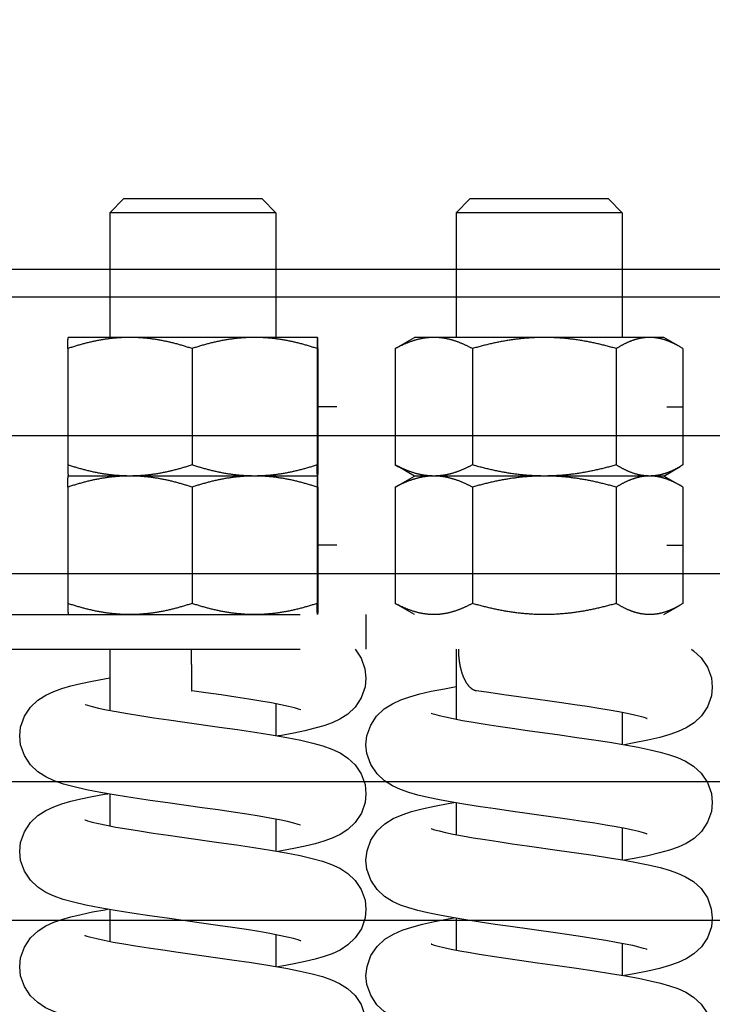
# Model space of a CAD drawing. Header units: millimetres. Extents: x 132157 to 155303, y 33763 to 45643.
# Tile 79 of 256: x 140750 to 140783, y 40585 to 40633. Entities that reach past the tile are written whole.
import ezdxf

# ---------------------------------------------------------------- set-up
doc = ezdxf.new("R2010")
doc.units = ezdxf.units.MM
doc.header["$LTSCALE"] = 20
doc.header["$PDMODE"] = 35
doc.header["$PDSIZE"] = 10
doc.linetypes.add('ČÁRKOVANÁ2', pattern=[9.525, 6.35, -3.175])
for name, color, linetype in [('KOTY', 7, 'Continuous'), ('PŘEJEZD', 7, 'ČÁRKOVANÁ2'), ('ROŠT', 96, 'Continuous')]:
    doc.layers.add(name, color=color, linetype=linetype)
doc.styles.get("Standard").update_dxf_attribs({"font": 'arial.ttf'})
doc.dimstyles.get("Standard").update_dxf_attribs({"dimscale": 20, "dimtxt": 3, "dimasz": 3, "dimexe": 1, "dimexo": 0, "dimgap": 1.5, "dimtad": 1, "dimdsep": 46, "dimtxsty": 'Standard', "dimcen": 0, "dimdle": 1, "dimclrd": 256, "dimclre": 256, "dimclrt": 256, "dimaunit": 1, "dimadec": 0, "dimazin": 0, "dimtfac": 0.6, "dimtmove": 0, "dimatfit": 3, "dimfxl": 0, "dimtolj": 1, "dimarcsym": 0})

# ---------------------------------------------------------------- blocks, each defined once
blk = doc.blocks.new('*D529')
at = {"layer": 'Defpoints', "color": 0, "ltscale": 0.5}
for p in [(139486.503, 40683.925), (140853.17, 40683.925), (140853.17, 40069.259)]:
    blk.add_point(p, dxfattribs=at)
at = {"layer": 'KOTY', "lineweight": -2, "ltscale": 0.5}
for p, q in [((140853.17, 40683.925), (139466.503, 40683.925)), ((139486.503, 40129.259), (139486.503, 40623.925)), ((140853.17, 40069.259), (139466.503, 40069.259))]:
    blk.add_line(p, q, dxfattribs=at)
at = {"layer": 'KOTY', "ltscale": 0.5}
for points in [[(139476.503, 40623.925), (139496.503, 40623.925), (139486.503, 40683.925)], [(139476.503, 40129.259), (139496.503, 40129.259), (139486.503, 40069.259)]]:
    blk.add_solid(points, dxfattribs=at)
at = {"layer": 'KOTY', "ltscale": 0.5, "insert": (139418.543, 40376.592), "char_height": 60, "attachment_point": 5, "rotation": 90}
blk.add_mtext('\\A1;TYČ 922', dxfattribs=at)

msp = doc.modelspace()

# ---------------------------------------------------------------- linework, layer by layer
at = {"color": 4, "linetype": 'Continuous'}
for p, q in [((140323.9347, 40620.5924), (141157.268, 40620.5924)), ((140323.9347, 40619.259), (141157.268, 40619.259))]:
    msp.add_line(p, q, dxfattribs=at)
at = {"layer": 'PŘEJEZD', "ltscale": 0.5}
for p, q in [((140754.8365, 40623.9702), (140754.1699, 40623.3035)), ((140761.5028, 40623.9703), (140754.8368, 40623.9703)), ((140761.5031, 40623.9702), (140762.1697, 40623.3035)), ((140771.5032, 40623.9702), (140770.8366, 40623.3035)), ((140778.1696, 40623.9703), (140771.5034, 40623.9703)), ((140778.1697, 40623.9702), (140778.8364, 40623.3035)), ((140754.1698, 40623.3036), (140754.1698, 40617.3036)), ((140762.1698, 40623.3036), (140754.1698, 40623.3036)), ((140762.1698, 40623.3036), (140762.1698, 40617.3036)), ((140770.8365, 40623.3036), (140770.8365, 40617.3036)), ((140778.8365, 40623.3036), (140770.8365, 40623.3036)), ((140778.8365, 40623.3036), (140778.8365, 40617.3036)), ((140752.1678, 40617.3024), (140752.1698, 40617.3036)), ((140764.1697, 40617.3036), (140752.1698, 40617.3036)), ((140764.1699, 40617.3035), (140764.1697, 40617.3036)), ((140764.1718, 40617.3024), (140764.1698, 40617.3036)), ((140768.0522, 40616.8508), (140768.8365, 40617.3036)), ((140780.8364, 40617.3036), (140768.8365, 40617.3036)), ((140781.6207, 40616.8508), (140780.8365, 40617.3036)), ((140752.1496, 40616.7677), (140752.1496, 40611.1728)), ((140758.1293, 40616.7677), (140758.1293, 40611.1728)), ((140764.1494, 40616.7677), (140764.1494, 40611.1728)), ((140764.19, 40616.7677), (140764.19, 40611.1728)), ((140767.9141, 40616.7677), (140768.061, 40616.856)), ((140767.9141, 40616.7677), (140767.9141, 40611.1728)), ((140771.6226, 40616.7677), (140771.6226, 40611.1728)), ((140778.5449, 40616.7677), (140778.5449, 40611.1728)), ((140781.7588, 40616.7677), (140781.6119, 40616.856)), ((140781.7588, 40616.7677), (140781.7588, 40611.1728)), ((140765.0979, 40613.9703), (140764.19, 40613.9703)), ((140780.9741, 40613.9703), (140781.7646, 40613.9703)), ((140767.9141, 40611.1728), (140768.061, 40611.0846)), ((140768.8365, 40610.6369), (140768.0522, 40611.0897)), ((140780.8365, 40610.6369), (140781.6207, 40611.0897)), ((140781.7588, 40611.1728), (140781.6119, 40611.0846)), ((140752.1698, 40610.6369), (140752.1678, 40610.6381)), ((140752.1678, 40610.6358), (140752.1698, 40610.6369)), ((140764.1697, 40610.6369), (140752.1698, 40610.6369)), ((140764.1699, 40610.637), (140764.1697, 40610.6369)), ((140764.1699, 40610.6368), (140764.1697, 40610.6369)), ((140764.1698, 40610.6369), (140764.1718, 40610.6381)), ((140764.1718, 40610.6358), (140764.1698, 40610.6369)), ((140768.0522, 40610.1841), (140768.8365, 40610.6369)), ((140780.8364, 40610.6369), (140768.8365, 40610.6369)), ((140781.6207, 40610.1841), (140780.8365, 40610.6369)), ((140752.1496, 40610.101), (140752.1496, 40604.5062)), ((140758.1293, 40610.101), (140758.1293, 40604.5062)), ((140764.1494, 40610.101), (140764.1494, 40604.5062)), ((140764.19, 40610.101), (140764.19, 40604.5062)), ((140767.9141, 40610.101), (140768.061, 40610.1893)), ((140767.9141, 40610.101), (140767.9141, 40604.5062)), ((140771.6226, 40610.101), (140771.6226, 40604.5062)), ((140778.5449, 40610.101), (140778.5449, 40604.5062)), ((140781.7588, 40610.101), (140781.6119, 40610.1893)), ((140781.7588, 40610.101), (140781.7588, 40604.5062)), ((140765.0979, 40607.3036), (140764.19, 40607.3036)), ((140780.9741, 40607.3036), (140781.7646, 40607.3036)), ((140767.9141, 40604.5062), (140768.061, 40604.4179)), ((140768.8365, 40603.9703), (140768.0522, 40604.4231)), ((140780.8365, 40603.9703), (140781.6207, 40604.4231)), ((140781.7588, 40604.5062), (140781.6119, 40604.4179)), ((140699.8365, 40603.9703), (140799.8365, 40603.9703)), ((140766.5031, 40603.9703), (140766.5031, 40602.3036)), ((140699.8365, 40602.3036), (140799.8365, 40602.3036)), ((140754.1698, 40602.3036), (140754.1698, 40599.3595)), ((140770.8365, 40602.3036), (140770.8365, 40598.9381)), ((140762.1698, 40599.6766), (140762.1698, 40598.146)), ((140778.8365, 40599.2555), (140778.8365, 40597.7253)), ((140754.1698, 40595.3351), (140754.1698, 40593.8042)), ((140770.8365, 40594.9131), (140770.8365, 40593.3827)), ((140775.6217, 40594.2089), (140773.4611, 40594.5118)), ((140762.1698, 40594.1213), (140762.1698, 40592.5905)), ((140778.8365, 40593.7002), (140778.8365, 40592.17)), ((140754.1698, 40589.7797), (140754.1698, 40588.2489)), ((140770.8365, 40589.3578), (140770.8365, 40587.8275)), ((140775.6152, 40588.6545), (140773.451, 40588.9578)), ((140762.1698, 40588.566), (140762.1698, 40587.035)), ((140778.8365, 40588.1449), (140778.8365, 40586.6145))]:
    msp.add_line(p, q, dxfattribs=at)
for points in [[(140765.9764, 40602.3036), (140766.2667, 40601.8711), (140766.4535, 40601.3537), (140766.5031, 40600.9067)], [(140782.1645, 40602.3036), (140782.2712, 40602.2279), (140782.634, 40601.8928), (140782.9358, 40601.4449), (140783.123, 40600.9195), (140783.1698, 40600.4853)], [(140749.8365, 40598.129), (140749.8824, 40598.5588), (140750.0652, 40599.0782), (140750.3599, 40599.5221), (140750.7156, 40599.8569), (140751.0933, 40600.0986), (140751.4725, 40600.2748), (140751.8658, 40600.4155), (140752.2955, 40600.5395), (140752.7772, 40600.656), (140753.3171, 40600.7692), (140753.9117, 40600.8801), (140754.1698, 40600.924)], [(140766.5031, 40600.9072), (140766.4591, 40600.4864), (140766.2782, 40599.9656), (140765.9847, 40599.5199), (140765.6293, 40599.1834), (140765.2513, 40598.9404), (140764.872, 40598.7633), (140764.4784, 40598.6221), (140764.0484, 40598.4979), (140763.5663, 40598.381), (140763.0262, 40598.2677), (140762.4325, 40598.1569), (140762.2677, 40598.1289)], [(140766.5031, 40597.7077), (140766.5503, 40598.1432), (140766.7293, 40598.6517), (140767.0163, 40599.0887), (140767.3748, 40599.4298), (140767.7707, 40599.683), (140768.1804, 40599.87), (140768.6113, 40600.0188), (140769.0896, 40600.1508), (140769.6421, 40600.278), (140770.2861, 40600.4057), (140770.8365, 40600.5024)], [(140783.1698, 40600.4859), (140783.124, 40600.0566), (140782.941, 40599.5365), (140782.6484, 40599.0951), (140782.2948, 40598.7612), (140781.916, 40598.518), (140781.5303, 40598.3386), (140781.1198, 40598.1928), (140780.6389, 40598.0568), (140780.0664, 40597.9231), (140779.4125, 40597.7926), (140778.9372, 40597.7086)], [(140763.3697, 40599.3849), (140763.3594, 40599.389), (140763.2577, 40599.424), (140763.0569, 40599.4817), (140762.7671, 40599.553), (140762.3982, 40599.6325), (140761.9568, 40599.7178), (140761.4465, 40599.8077), (140760.8706, 40599.9019), (140760.2325, 40600.0002), (140759.5371, 40600.1024), (140758.791, 40600.2087), (140758.1136, 40600.3036)], [(140773.8446, 40600.013), (140773.1293, 40600.1143), (140772.416, 40600.2181), (140771.8173, 40600.3086)], [(140780.0191, 40598.9718), (140780.0316, 40598.9658), (140780.0125, 40598.9729), (140779.8954, 40599.0117), (140779.6938, 40599.0682), (140779.4178, 40599.1353), (140779.075, 40599.2091), (140778.6719, 40599.2875), (140778.2132, 40599.3693), (140777.7034, 40599.4541), (140777.1467, 40599.5413), (140776.5477, 40599.631), (140775.9116, 40599.7231), (140775.2441, 40599.8174), (140773.8446, 40600.013)], [(140752.9915, 40599.6408), (140752.9806, 40599.6462), (140752.9872, 40599.6444), (140753.1055, 40599.6048), (140753.3239, 40599.5437), (140753.6315, 40599.4698), (140754.0196, 40599.3879), (140754.483, 40599.3001), (140755.0179, 40599.2075), (140755.6205, 40599.1105), (140756.2865, 40599.0092), (140757.0113, 40598.9037), (140757.7888, 40598.7937), (140759.4605, 40598.5598)], [(140769.6438, 40599.2266), (140769.6379, 40599.2293), (140769.6709, 40599.2168), (140769.8035, 40599.174), (140770.0237, 40599.1138), (140770.3243, 40599.0427), (140770.7009, 40598.9637), (140771.1492, 40598.8789), (140771.6635, 40598.7897), (140772.2374, 40598.6969), (140772.8656, 40598.6009), (140773.5443, 40598.5016), (140774.2692, 40598.3985)], [(140759.4605, 40598.5598), (140760.3162, 40598.4371), (140761.1547, 40598.3116), (140761.9544, 40598.1837), (140762.697, 40598.0536), (140763.3619, 40597.9221), (140763.9377, 40597.7892), (140764.4303, 40597.6516), (140764.8599, 40597.5001), (140765.2551, 40597.3161), (140765.6362, 40597.0698), (140765.9865, 40596.7364), (140766.274, 40596.3013), (140766.4555, 40595.7891), (140766.5031, 40595.3513)], [(140756.9688, 40594.9084), (140756.1176, 40595.0301), (140755.2791, 40595.1548), (140754.4749, 40595.2822), (140753.7235, 40595.4123), (140753.0444, 40595.5447), (140752.4526, 40595.6789), (140751.9454, 40595.8181), (140751.5033, 40595.9714), (140751.0985, 40596.1572), (140750.7093, 40596.4065), (140750.3522, 40596.7455), (140750.0621, 40597.1866), (140749.8818, 40597.7024), (140749.8365, 40598.1295)], [(140774.2692, 40598.3985), (140775.833, 40598.1799), (140776.6507, 40598.0638), (140777.4612, 40597.945), (140778.2377, 40597.8249), (140778.9571, 40597.7052), (140779.6034, 40597.5869), (140780.172, 40597.4697), (140780.668, 40597.3516), (140781.1039, 40597.2281), (140781.5008, 40597.089), (140781.8838, 40596.915), (140782.2674, 40596.6753), (140782.6316, 40596.3402), (140782.9347, 40595.8917), (140783.1228, 40595.3651), (140783.1698, 40594.93)], [(140773.4611, 40594.5118), (140772.7282, 40594.6169), (140772.0084, 40594.7239), (140771.3126, 40594.833), (140770.6525, 40594.944), (140770.0426, 40595.0565), (140769.4921, 40595.1704), (140769.0026, 40595.2872), (140768.5668, 40595.4108), (140768.168, 40595.5508), (140767.7839, 40595.7259), (140767.4, 40595.9669), (140767.0365, 40596.3035), (140766.7348, 40596.7531), (140766.5485, 40597.281), (140766.5031, 40597.7082)], [(140749.8365, 40592.5737), (140749.8825, 40593.0042), (140750.0658, 40593.524), (140750.361, 40593.9681), (140750.7172, 40594.3027), (140751.0953, 40594.5443), (140751.475, 40594.7205), (140751.8692, 40594.8612), (140752.3001, 40594.9853), (140752.7835, 40595.1021), (140753.325, 40595.2154), (140753.9206, 40595.3263), (140754.0718, 40595.352)], [(140766.5031, 40595.3518), (140766.4593, 40594.9318), (140766.2787, 40594.4114), (140765.9857, 40593.9658), (140765.6307, 40593.6292), (140765.2532, 40593.386), (140764.8744, 40593.2089), (140764.4817, 40593.0679), (140764.053, 40592.9437), (140763.5724, 40592.8271), (140763.034, 40592.7139), (140762.4413, 40592.6031), (140762.2675, 40592.5735)], [(140763.3477, 40593.8403), (140763.3585, 40593.8349), (140763.3541, 40593.8358), (140763.2401, 40593.8742), (140763.0261, 40593.9345), (140762.7228, 40594.0077), (140762.3396, 40594.089), (140761.8823, 40594.176), (140761.3547, 40594.2679), (140760.7604, 40594.3639), (140760.1033, 40594.4642), (140759.3882, 40594.5685), (140758.6212, 40594.6773), (140756.9688, 40594.9084)], [(140766.5031, 40592.1523), (140766.5527, 40592.5989), (140766.7401, 40593.1177), (140767.0397, 40593.5607), (140767.4116, 40593.9022), (140767.8181, 40594.1524), (140768.2406, 40594.3378), (140768.6952, 40594.4887), (140769.2083, 40594.6247), (140769.7958, 40594.7547), (140770.4564, 40594.8816), (140770.737, 40594.9298)], [(140783.1698, 40594.9305), (140783.1239, 40594.5006), (140782.9398, 40593.9789), (140782.6454, 40593.5363), (140782.29, 40593.2022), (140781.9099, 40592.9593), (140781.5236, 40592.7806), (140781.1129, 40592.6353), (140780.6333, 40592.5), (140780.0611, 40592.3667), (140779.406, 40592.2361), (140778.9374, 40592.1533)], [(140752.9927, 40594.0849), (140752.9815, 40594.0904), (140752.9856, 40594.0897), (140753.1009, 40594.0509), (140753.3167, 40593.9902), (140753.6222, 40593.9166), (140754.0081, 40593.8349), (140754.4689, 40593.7474), (140755.0006, 40593.655), (140755.5997, 40593.5584), (140756.2618, 40593.4576), (140756.982, 40593.3526), (140757.7544, 40593.2432), (140759.4165, 40593.0106)], [(140780.0303, 40593.4111), (140780.0355, 40593.4087), (140779.9992, 40593.4224), (140779.8623, 40593.4663), (140779.6385, 40593.5271), (140779.3383, 40593.5978), (140778.9699, 40593.6749), (140778.5398, 40593.7564), (140778.0528, 40593.8413), (140777.513, 40593.9291), (140776.9247, 40594.0197), (140776.2925, 40594.1129), (140775.6217, 40594.2089)], [(140769.6435, 40593.6714), (140769.6378, 40593.674), (140769.6715, 40593.6613), (140769.8046, 40593.6184), (140770.0251, 40593.5581), (140770.3257, 40593.487), (140770.7017, 40593.4082), (140771.1491, 40593.3236), (140771.6622, 40593.2346), (140772.2347, 40593.142), (140772.8609, 40593.0463), (140773.5373, 40592.9473), (140774.2595, 40592.8446)], [(140759.4165, 40593.0106), (140760.2699, 40592.8885), (140761.1082, 40592.7634), (140761.91, 40592.6358), (140762.6569, 40592.5057), (140763.3286, 40592.3738), (140763.9121, 40592.2403), (140764.4114, 40592.1021), (140764.8467, 40591.95), (140765.2461, 40591.7656), (140765.6309, 40591.5185), (140765.9847, 40591.1832), (140766.274, 40590.746), (140766.4557, 40590.2328), (140766.5031, 40589.796)], [(140756.9336, 40589.3581), (140756.0802, 40589.4802), (140755.2413, 40589.6053), (140754.4385, 40589.7329), (140753.69, 40589.8631), (140753.0161, 40589.9953), (140752.4306, 40590.1291), (140751.9293, 40590.2678), (140751.4921, 40590.4205), (140751.0913, 40590.6057), (140750.7056, 40590.854), (140750.3515, 40591.191), (140750.0627, 40591.63), (140749.8822, 40592.1453), (140749.8365, 40592.5742)], [(140774.2595, 40592.8446), (140775.8171, 40592.6268), (140776.633, 40592.5111), (140777.4437, 40592.3923), (140778.2219, 40592.2721), (140778.9443, 40592.1521), (140779.594, 40592.0334), (140780.1656, 40591.9158), (140780.6637, 40591.7974), (140781.1011, 40591.6736), (140781.4989, 40591.5344), (140781.8824, 40591.3604), (140782.2663, 40591.1208), (140782.6308, 40590.7858), (140782.9343, 40590.3373), (140783.1226, 40589.8104), (140783.1698, 40589.3747)], [(140773.451, 40588.9578), (140772.7177, 40589.0631), (140771.998, 40589.1702), (140771.3023, 40589.2793), (140770.6432, 40589.3903), (140770.0348, 40589.5027), (140769.486, 40589.6164), (140768.9981, 40589.733), (140768.5635, 40589.8566), (140768.1655, 40589.9965), (140767.782, 40590.1716), (140767.3985, 40590.4127), (140767.0355, 40590.7494), (140766.7343, 40591.1989), (140766.5483, 40591.7264), (140766.5031, 40592.1529)], [(140749.8365, 40587.0183), (140749.8827, 40587.4496), (140750.0664, 40587.9698), (140750.3621, 40588.414), (140750.7187, 40588.7485), (140751.0973, 40588.99), (140751.4775, 40589.1662), (140751.8726, 40589.307), (140752.3048, 40589.4312), (140752.7897, 40589.5482), (140753.3328, 40589.6616), (140753.9294, 40589.7726), (140754.0718, 40589.7967)], [(140766.5031, 40589.7965), (140766.4594, 40589.3772), (140766.2793, 40588.8572), (140765.9867, 40588.4117), (140765.6322, 40588.075), (140765.2551, 40587.8317), (140764.8768, 40587.6546), (140764.4849, 40587.5136), (140764.0575, 40587.3896), (140763.5786, 40587.2731), (140763.0417, 40587.1601), (140762.4501, 40587.0494), (140762.267, 40587.0181)], [(140763.3485, 40588.2845), (140763.3592, 40588.2792), (140763.3528, 40588.2809), (140763.2362, 40588.3201), (140763.0202, 40588.3807), (140762.7153, 40588.4541), (140762.3306, 40588.5355), (140761.8714, 40588.6227), (140761.3415, 40588.7147), (140760.7444, 40588.8111), (140760.084, 40588.9117), (140759.3652, 40589.0165), (140758.5941, 40589.1257), (140756.9336, 40589.3581)], [(140766.5031, 40586.597), (140766.553, 40587.0451), (140766.741, 40587.5641), (140767.0416, 40588.0075), (140767.4157, 40588.3499), (140767.8246, 40588.6004), (140768.2486, 40588.7855), (140768.7039, 40588.9359), (140769.217, 40589.0714), (140769.8037, 40589.201), (140770.4632, 40589.3275), (140770.7371, 40589.3745)], [(140783.1698, 40589.3752), (140783.1239, 40588.9456), (140782.9397, 40588.4233), (140782.6445, 40587.98), (140782.2883, 40587.6455), (140781.9078, 40587.4029), (140781.5217, 40587.2245), (140781.1123, 40587.0798), (140780.636, 40586.9454), (140780.0672, 40586.8127), (140779.4134, 40586.6821), (140778.9366, 40586.5978)], [(140780.03, 40587.8559), (140780.0353, 40587.8534), (140779.9998, 40587.8668), (140779.8635, 40587.9106), (140779.64, 40587.9714), (140779.3397, 40588.0422), (140778.971, 40588.1194), (140778.5404, 40588.2009), (140778.0525, 40588.286), (140777.5115, 40588.374), (140776.9217, 40588.4648), (140776.2879, 40588.5583), (140775.6152, 40588.6545)], [(140752.9696, 40588.5407), (140752.9772, 40588.5376), (140753.0717, 40588.5047), (140753.265, 40588.4485), (140753.5467, 40588.3785), (140753.9069, 40588.3001), (140754.3397, 40588.2157), (140754.8412, 40588.1266), (140755.4083, 40588.0332), (140756.0373, 40587.9358), (140756.7234, 40587.8345), (140757.4603, 40587.7293)], [(140757.4603, 40587.7293), (140759.0421, 40587.508), (140760.0488, 40587.3652), (140760.999, 40587.2247), (140761.8703, 40587.087), (140762.65, 40586.9517), (140763.3295, 40586.8183), (140763.9091, 40586.6857), (140764.4029, 40586.5494), (140764.8363, 40586.3988), (140765.2354, 40586.216), (140765.6195, 40585.9719), (140765.974, 40585.6404), (140766.267, 40585.2045), (140766.4536, 40584.6873), (140766.5031, 40584.2407)], [(140769.6645, 40588.1055), (140769.6414, 40588.117), (140769.6599, 40588.1102), (140769.776, 40588.0716), (140769.9775, 40588.0151), (140770.2562, 40587.9473), (140770.6069, 40587.8719), (140771.0258, 40587.7908), (140771.5097, 40587.705), (140771.9528, 40587.6315)], [(140771.9529, 40587.6315), (140772.803, 40587.4996), (140773.7812, 40587.357), (140774.7617, 40587.2189), (140775.7186, 40587.0852), (140776.6322, 40586.9558), (140777.4872, 40586.8304), (140778.2734, 40586.7086), (140778.985, 40586.5897), (140779.6209, 40586.4729), (140780.1835, 40586.3565), (140780.6763, 40586.2388), (140781.1108, 40586.1152), (140781.5069, 40585.976), (140781.8891, 40585.8016), (140782.2717, 40585.5615), (140782.6343, 40585.2264), (140782.9359, 40584.7786), (140783.123, 40584.2534), (140783.1698, 40583.8193)], [(140758.7953, 40583.5421), (140757.2121, 40583.7635), (140756.215, 40583.9053), (140755.2759, 40584.0447), (140754.416, 40584.1813), (140753.6471, 40584.3157), (140752.9768, 40584.4482), (140752.4045, 40584.5803), (140751.9157, 40584.7166), (140751.4848, 40584.868), (140751.0867, 40585.0529), (140750.7037, 40585.3001), (140750.3521, 40585.635), (140750.064, 40586.0722), (140749.8827, 40586.5873), (140749.8365, 40587.0188)], [(140771.8218, 40583.6419), (140771.2078, 40583.7394), (140770.5443, 40583.8525), (140769.949, 40583.9642), (140769.4213, 40584.0756), (140768.9552, 40584.1889), (140768.5384, 40584.3092), (140768.1519, 40584.4466), (140767.7739, 40584.6206), (140767.3924, 40584.862), (140767.0299, 40585.2005), (140766.73, 40585.6521), (140766.5468, 40586.1784), (140766.5031, 40586.5975)]]:
    msp.add_lwpolyline(points, dxfattribs=at)
for points, knots in [([(140755.1395, 40617.3036), (140754.8865, 40617.3036), (140754.3796, 40617.2785), (140753.6254, 40617.1693), (140752.8805, 40616.9974), (140752.3921, 40616.8488), (140752.1496, 40616.7677)], [0, 0, 0, 0, 0.2488197, 0.4982031, 0.7485445, 1, 1, 1, 1]), ([(140752.1496, 40616.7677), (140752.1504, 40616.8062), (140752.152, 40616.8794), (140752.1544, 40616.9831), (140752.1569, 40617.0741), (140752.159, 40617.1415), (140752.1607, 40617.1881), (140752.162, 40617.2172), (140752.1632, 40617.2422), (140752.1645, 40617.263), (140752.1657, 40617.2795), (140752.1668, 40617.2904), (140752.1677, 40617.2969), (140752.1683, 40617.3002), (140752.1689, 40617.3022), (140752.1694, 40617.3033), (140752.1697, 40617.3035)], [0, 0, 0, 0, 0.2152183, 0.4093257, 0.579891, 0.7244338, 0.7862011, 0.8405834, 0.8873144, 0.9261817, 0.9569854, 0.9795532, 0.9877276, 0.9938301, 0.9978825, 1, 1, 1, 1]), ([(140758.1293, 40616.7677), (140757.8868, 40616.8488), (140757.3984, 40616.9974), (140756.6535, 40617.1693), (140755.8993, 40617.2785), (140755.3924, 40617.3036), (140755.1395, 40617.3036)], [0, 0, 0, 0, 0.2514555, 0.5017969, 0.7511803, 1, 1, 1, 1]), ([(140761.1394, 40617.3036), (140760.8847, 40617.3036), (140760.3744, 40617.2785), (140759.6152, 40617.1693), (140758.8652, 40616.9975), (140758.3734, 40616.8488), (140758.1293, 40616.7677)], [0, 0, 0, 0, 0.2488808, 0.4982959, 0.7486196, 1, 1, 1, 1]), ([(140764.1494, 40616.7677), (140763.9053, 40616.8488), (140763.4135, 40616.9975), (140762.6636, 40617.1693), (140761.9043, 40617.2785), (140761.394, 40617.3036), (140761.1394, 40617.3036)], [0, 0, 0, 0, 0.2513804, 0.5017041, 0.7511192, 1, 1, 1, 1]), ([(140764.1657, 40617.2811), (140764.1636, 40617.2581), (140764.1608, 40617.1976), (140764.1569, 40617.0872), (140764.1531, 40616.9391), (140764.1507, 40616.8284), (140764.1494, 40616.7677)], [0, 0, 0, 0, 0.1349221, 0.3534113, 0.6454377, 1, 1, 1, 1]), ([(140764.1697, 40617.3036), (140764.1691, 40617.3036), (140764.1683, 40617.301), (140764.1675, 40617.2973), (140764.1665, 40617.2899), (140764.166, 40617.2843), (140764.1657, 40617.2811)], [0, 0, 0, 0, 0.07523, 0.2639899, 0.5721617, 1, 1, 1, 1]), ([(140764.19, 40616.7677), (140764.1892, 40616.8062), (140764.1876, 40616.8794), (140764.1852, 40616.9831), (140764.1827, 40617.0741), (140764.1806, 40617.1415), (140764.1789, 40617.1881), (140764.1776, 40617.2172), (140764.1764, 40617.2422), (140764.1751, 40617.263), (140764.1739, 40617.2795), (140764.1728, 40617.2904), (140764.1719, 40617.2969), (140764.1713, 40617.3002), (140764.1707, 40617.3022), (140764.1702, 40617.3033), (140764.1699, 40617.3035)], [0, 0, 0, 0, 0.2152183, 0.4093257, 0.579891, 0.7244338, 0.7862011, 0.8405834, 0.8873144, 0.9261817, 0.9569854, 0.9795532, 0.9877276, 0.9938301, 0.9978825, 1, 1, 1, 1]), ([(140769.7684, 40617.3036), (140769.6112, 40617.3036), (140769.2937, 40617.2781), (140768.8241, 40617.1677), (140768.3618, 40616.995), (140768.0627, 40616.8478), (140767.9141, 40616.7677)], [0, 0, 0, 0, 0.241933, 0.4877961, 0.7401834, 1, 1, 1, 1]), ([(140771.6226, 40616.7677), (140771.474, 40616.8478), (140771.175, 40616.995), (140770.7126, 40617.1677), (140770.243, 40617.2781), (140769.9256, 40617.3036), (140769.7684, 40617.3036)], [0, 0, 0, 0, 0.2598166, 0.5122039, 0.758067, 1, 1, 1, 1]), ([(140775.0837, 40617.3036), (140774.791, 40617.3036), (140774.2051, 40617.2786), (140773.3327, 40617.1696), (140772.4706, 40616.9979), (140771.9039, 40616.849), (140771.6226, 40616.7677)], [0, 0, 0, 0, 0.2499856, 0.4999762, 0.7499812, 1, 1, 1, 1]), ([(140778.5449, 40616.7677), (140778.2636, 40616.849), (140777.6969, 40616.9979), (140776.8348, 40617.1696), (140775.9624, 40617.2786), (140775.3765, 40617.3036), (140775.0837, 40617.3036)], [0, 0, 0, 0, 0.2500188, 0.5000239, 0.7500144, 1, 1, 1, 1]), ([(140780.1518, 40617.3036), (140780.0155, 40617.3036), (140779.7389, 40617.2779), (140779.3312, 40617.1669), (140778.9305, 40616.9938), (140778.673, 40616.8474), (140778.5449, 40616.7677)], [0, 0, 0, 0, 0.2385198, 0.4826806, 0.7361173, 1, 1, 1, 1]), ([(140781.6119, 40616.8559), (140781.495, 40616.9235), (140781.2599, 40617.047), (140780.8953, 40617.1912), (140780.5254, 40617.2826), (140780.2754, 40617.3036), (140780.1518, 40617.3036)], [0, 0, 0, 0, 0.2622982, 0.5151468, 0.7599455, 1, 1, 1, 1]), ([(140752.1496, 40611.1728), (140752.1509, 40611.1121), (140752.1533, 40611.0013), (140752.1571, 40610.8531), (140752.161, 40610.7427), (140752.1638, 40610.6822), (140752.1659, 40610.6593)], [0, 0, 0, 0, 0.354782, 0.6469015, 0.8653252, 1, 1, 1, 1]), ([(140755.1395, 40610.6369), (140754.8865, 40610.6369), (140754.3796, 40610.662), (140753.6254, 40610.7712), (140752.8805, 40610.9431), (140752.3921, 40611.0917), (140752.1496, 40611.1728)], [0, 0, 0, 0, 0.2488197, 0.4982031, 0.7485445, 1, 1, 1, 1]), ([(140758.1293, 40611.1728), (140757.8868, 40611.0917), (140757.3984, 40610.9431), (140756.6535, 40610.7712), (140755.8993, 40610.662), (140755.3924, 40610.6369), (140755.1395, 40610.6369)], [0, 0, 0, 0, 0.2514555, 0.5017969, 0.7511803, 1, 1, 1, 1]), ([(140761.1394, 40610.6369), (140760.8847, 40610.6369), (140760.3744, 40610.662), (140759.6152, 40610.7712), (140758.8652, 40610.9431), (140758.3734, 40611.0917), (140758.1293, 40611.1728)], [0, 0, 0, 0, 0.2488808, 0.4982959, 0.7486196, 1, 1, 1, 1]), ([(140764.1494, 40611.1728), (140763.9053, 40611.0917), (140763.4135, 40610.9431), (140762.6636, 40610.7712), (140761.9043, 40610.662), (140761.394, 40610.6369), (140761.1394, 40610.6369)], [0, 0, 0, 0, 0.2513804, 0.5017041, 0.7511192, 1, 1, 1, 1]), ([(140764.1657, 40610.6595), (140764.1636, 40610.6825), (140764.1608, 40610.7429), (140764.1569, 40610.8534), (140764.1531, 40611.0015), (140764.1507, 40611.1121), (140764.1494, 40611.1728)], [0, 0, 0, 0, 0.1349221, 0.3534113, 0.6454377, 1, 1, 1, 1]), ([(140764.19, 40611.1728), (140764.1887, 40611.1121), (140764.1863, 40611.0013), (140764.1825, 40610.8531), (140764.1786, 40610.7427), (140764.1757, 40610.6822), (140764.1737, 40610.6593)], [0, 0, 0, 0, 0.354782, 0.6469015, 0.8653252, 1, 1, 1, 1]), ([(140769.7684, 40610.6369), (140769.6112, 40610.6369), (140769.2937, 40610.6624), (140768.8241, 40610.7728), (140768.3618, 40610.9456), (140768.0627, 40611.0927), (140767.9141, 40611.1728)], [0, 0, 0, 0, 0.241933, 0.4877961, 0.7401834, 1, 1, 1, 1]), ([(140771.6226, 40611.1728), (140771.474, 40611.0927), (140771.175, 40610.9456), (140770.7126, 40610.7728), (140770.243, 40610.6624), (140769.9256, 40610.6369), (140769.7684, 40610.6369)], [0, 0, 0, 0, 0.2598166, 0.5122039, 0.758067, 1, 1, 1, 1]), ([(140775.0837, 40610.6369), (140774.791, 40610.6369), (140774.2051, 40610.6619), (140773.3327, 40610.771), (140772.4706, 40610.9426), (140771.9039, 40611.0916), (140771.6226, 40611.1728)], [0, 0, 0, 0, 0.2499856, 0.4999762, 0.7499812, 1, 1, 1, 1]), ([(140778.5449, 40611.1728), (140778.2636, 40611.0916), (140777.6969, 40610.9426), (140776.8348, 40610.771), (140775.9624, 40610.6619), (140775.3765, 40610.6369), (140775.0837, 40610.6369)], [0, 0, 0, 0, 0.2500188, 0.5000239, 0.7500144, 1, 1, 1, 1]), ([(140780.1518, 40610.6369), (140780.0155, 40610.6369), (140779.7389, 40610.6627), (140779.3312, 40610.7736), (140778.9305, 40610.9467), (140778.673, 40611.0931), (140778.5449, 40611.1728)], [0, 0, 0, 0, 0.2385198, 0.4826806, 0.7361173, 1, 1, 1, 1]), ([(140781.6119, 40611.0846), (140781.495, 40611.0171), (140781.2599, 40610.8935), (140780.8953, 40610.7493), (140780.5254, 40610.6579), (140780.2754, 40610.6369), (140780.1518, 40610.6369)], [0, 0, 0, 0, 0.2622982, 0.5151468, 0.7599455, 1, 1, 1, 1]), ([(140755.1395, 40610.6369), (140754.8865, 40610.6369), (140754.3796, 40610.6119), (140753.6254, 40610.5026), (140752.8805, 40610.3308), (140752.3921, 40610.1821), (140752.1496, 40610.101)], [0, 0, 0, 0, 0.2488197, 0.4982031, 0.7485445, 1, 1, 1, 1]), ([(140752.1496, 40610.101), (140752.1509, 40610.1618), (140752.1533, 40610.2726), (140752.1571, 40610.4207), (140752.161, 40610.5312), (140752.1638, 40610.5916), (140752.1659, 40610.6146)], [0, 0, 0, 0, 0.354782, 0.6469015, 0.8653252, 1, 1, 1, 1]), ([(140752.1659, 40610.6593), (140752.1662, 40610.6562), (140752.1667, 40610.6508), (140752.1676, 40610.6438), (140752.1685, 40610.6397), (140752.1691, 40610.6373), (140752.1697, 40610.637)], [0, 0, 0, 0, 0.41167, 0.7149382, 0.9099317, 1, 1, 1, 1]), ([(140752.1659, 40610.6146), (140752.1662, 40610.6177), (140752.1667, 40610.6231), (140752.1676, 40610.63), (140752.1685, 40610.6341), (140752.1691, 40610.6365), (140752.1697, 40610.6369)], [0, 0, 0, 0, 0.41167, 0.7149382, 0.9099317, 1, 1, 1, 1]), ([(140758.1293, 40610.101), (140757.8868, 40610.1821), (140757.3984, 40610.3308), (140756.6535, 40610.5026), (140755.8993, 40610.6119), (140755.3924, 40610.6369), (140755.1395, 40610.6369)], [0, 0, 0, 0, 0.2514555, 0.5017969, 0.7511803, 1, 1, 1, 1]), ([(140761.1394, 40610.6369), (140760.8847, 40610.6369), (140760.3744, 40610.6119), (140759.6152, 40610.5027), (140758.8652, 40610.3308), (140758.3734, 40610.1821), (140758.1293, 40610.101)], [0, 0, 0, 0, 0.2488808, 0.4982959, 0.7486196, 1, 1, 1, 1]), ([(140764.1494, 40610.101), (140763.9053, 40610.1821), (140763.4135, 40610.3308), (140762.6636, 40610.5027), (140761.9043, 40610.6119), (140761.394, 40610.6369), (140761.1394, 40610.6369)], [0, 0, 0, 0, 0.2513804, 0.5017041, 0.7511192, 1, 1, 1, 1]), ([(140764.1657, 40610.6144), (140764.1636, 40610.5914), (140764.1608, 40610.5309), (140764.1569, 40610.4205), (140764.1531, 40610.2724), (140764.1507, 40610.1617), (140764.1494, 40610.101)], [0, 0, 0, 0, 0.1349221, 0.3534113, 0.6454377, 1, 1, 1, 1]), ([(140764.1697, 40610.6369), (140764.1691, 40610.6369), (140764.1683, 40610.6395), (140764.1675, 40610.6433), (140764.1665, 40610.6507), (140764.166, 40610.6562), (140764.1657, 40610.6595)], [0, 0, 0, 0, 0.07523, 0.2639899, 0.5721617, 1, 1, 1, 1]), ([(140764.1697, 40610.6369), (140764.1691, 40610.6369), (140764.1683, 40610.6343), (140764.1675, 40610.6306), (140764.1665, 40610.6232), (140764.166, 40610.6177), (140764.1657, 40610.6144)], [0, 0, 0, 0, 0.07523, 0.2639899, 0.5721617, 1, 1, 1, 1]), ([(140764.1737, 40610.6593), (140764.1734, 40610.6562), (140764.1729, 40610.6508), (140764.172, 40610.6438), (140764.1711, 40610.6397), (140764.1705, 40610.6373), (140764.1699, 40610.637)], [0, 0, 0, 0, 0.41167, 0.7149382, 0.9099317, 1, 1, 1, 1]), ([(140764.1737, 40610.6146), (140764.1734, 40610.6177), (140764.1729, 40610.6231), (140764.172, 40610.63), (140764.1711, 40610.6341), (140764.1705, 40610.6365), (140764.1699, 40610.6369)], [0, 0, 0, 0, 0.41167, 0.7149382, 0.9099317, 1, 1, 1, 1]), ([(140764.19, 40610.101), (140764.1887, 40610.1618), (140764.1863, 40610.2726), (140764.1825, 40610.4207), (140764.1786, 40610.5312), (140764.1757, 40610.5916), (140764.1737, 40610.6146)], [0, 0, 0, 0, 0.354782, 0.6469015, 0.8653252, 1, 1, 1, 1]), ([(140769.7684, 40610.6369), (140769.6112, 40610.6369), (140769.2937, 40610.6114), (140768.8241, 40610.501), (140768.3618, 40610.3283), (140768.0627, 40610.1812), (140767.9141, 40610.101)], [0, 0, 0, 0, 0.241933, 0.4877961, 0.7401834, 1, 1, 1, 1]), ([(140771.6226, 40610.101), (140771.474, 40610.1812), (140771.175, 40610.3283), (140770.7126, 40610.501), (140770.243, 40610.6114), (140769.9256, 40610.6369), (140769.7684, 40610.6369)], [0, 0, 0, 0, 0.2598166, 0.5122039, 0.758067, 1, 1, 1, 1]), ([(140775.0837, 40610.6369), (140774.791, 40610.6369), (140774.2051, 40610.6119), (140773.3327, 40610.5029), (140772.4706, 40610.3312), (140771.9039, 40610.1823), (140771.6226, 40610.101)], [0, 0, 0, 0, 0.2499856, 0.4999762, 0.7499812, 1, 1, 1, 1]), ([(140778.5449, 40610.101), (140778.2636, 40610.1823), (140777.6969, 40610.3312), (140776.8348, 40610.5029), (140775.9624, 40610.6119), (140775.3765, 40610.6369), (140775.0837, 40610.6369)], [0, 0, 0, 0, 0.2500188, 0.5000239, 0.7500144, 1, 1, 1, 1]), ([(140780.1518, 40610.6369), (140780.0155, 40610.6369), (140779.7389, 40610.6112), (140779.3312, 40610.5002), (140778.9305, 40610.3271), (140778.673, 40610.1807), (140778.5449, 40610.101)], [0, 0, 0, 0, 0.2385198, 0.4826806, 0.7361173, 1, 1, 1, 1]), ([(140781.6119, 40610.1892), (140781.495, 40610.2568), (140781.2599, 40610.3803), (140780.8953, 40610.5245), (140780.5254, 40610.6159), (140780.2754, 40610.6369), (140780.1518, 40610.6369)], [0, 0, 0, 0, 0.2622982, 0.5151468, 0.7599455, 1, 1, 1, 1]), ([(140752.1496, 40604.5062), (140752.1504, 40604.4677), (140752.152, 40604.3945), (140752.1544, 40604.2908), (140752.1569, 40604.1997), (140752.159, 40604.1324), (140752.1607, 40604.0858), (140752.162, 40604.0566), (140752.1632, 40604.0316), (140752.1645, 40604.0109), (140752.1657, 40603.9944), (140752.1668, 40603.9834), (140752.1677, 40603.9769), (140752.1683, 40603.9737), (140752.1689, 40603.9716), (140752.1694, 40603.9705), (140752.1697, 40603.9703)], [0, 0, 0, 0, 0.2152183, 0.4093257, 0.579891, 0.7244338, 0.7862011, 0.8405834, 0.8873144, 0.9261817, 0.9569854, 0.9795532, 0.9877276, 0.9938301, 0.9978825, 1, 1, 1, 1]), ([(140755.1395, 40603.9703), (140754.8865, 40603.9703), (140754.3796, 40603.9953), (140753.6254, 40604.1046), (140752.8805, 40604.2764), (140752.3921, 40604.4251), (140752.1496, 40604.5062)], [0, 0, 0, 0, 0.2488197, 0.4982031, 0.7485445, 1, 1, 1, 1]), ([(140758.1293, 40604.5062), (140757.8868, 40604.4251), (140757.3984, 40604.2764), (140756.6535, 40604.1046), (140755.8993, 40603.9953), (140755.3924, 40603.9703), (140755.1395, 40603.9703)], [0, 0, 0, 0, 0.2514555, 0.5017969, 0.7511803, 1, 1, 1, 1]), ([(140761.1394, 40603.9703), (140760.8847, 40603.9703), (140760.3744, 40603.9953), (140759.6152, 40604.1045), (140758.8652, 40604.2764), (140758.3734, 40604.4251), (140758.1293, 40604.5062)], [0, 0, 0, 0, 0.2488808, 0.4982959, 0.7486196, 1, 1, 1, 1]), ([(140764.1494, 40604.5062), (140763.9053, 40604.4251), (140763.4135, 40604.2764), (140762.6636, 40604.1045), (140761.9043, 40603.9953), (140761.394, 40603.9703), (140761.1394, 40603.9703)], [0, 0, 0, 0, 0.2513804, 0.5017041, 0.7511192, 1, 1, 1, 1]), ([(140764.1657, 40603.9928), (140764.1636, 40604.0158), (140764.1608, 40604.0763), (140764.1569, 40604.1867), (140764.1531, 40604.3348), (140764.1507, 40604.4455), (140764.1494, 40604.5062)], [0, 0, 0, 0, 0.1349221, 0.3534113, 0.6454377, 1, 1, 1, 1]), ([(140764.19, 40604.5062), (140764.1892, 40604.4677), (140764.1876, 40604.3945), (140764.1852, 40604.2908), (140764.1827, 40604.1997), (140764.1806, 40604.1324), (140764.1789, 40604.0858), (140764.1776, 40604.0566), (140764.1764, 40604.0316), (140764.1751, 40604.0109), (140764.1739, 40603.9944), (140764.1728, 40603.9834), (140764.1719, 40603.9769), (140764.1713, 40603.9737), (140764.1707, 40603.9716), (140764.1702, 40603.9705), (140764.1699, 40603.9703)], [0, 0, 0, 0, 0.2152183, 0.4093257, 0.579891, 0.7244338, 0.7862011, 0.8405834, 0.8873144, 0.9261817, 0.9569854, 0.9795532, 0.9877276, 0.9938301, 0.9978825, 1, 1, 1, 1]), ([(140769.7684, 40603.9703), (140769.6112, 40603.9703), (140769.2937, 40603.9958), (140768.8241, 40604.1061), (140768.3618, 40604.2789), (140768.0627, 40604.426), (140767.9141, 40604.5062)], [0, 0, 0, 0, 0.241933, 0.4877961, 0.7401834, 1, 1, 1, 1]), ([(140771.6226, 40604.5062), (140771.474, 40604.426), (140771.175, 40604.2789), (140770.7126, 40604.1061), (140770.243, 40603.9958), (140769.9256, 40603.9703), (140769.7684, 40603.9703)], [0, 0, 0, 0, 0.2598166, 0.5122039, 0.758067, 1, 1, 1, 1]), ([(140775.0837, 40603.9703), (140774.791, 40603.9703), (140774.2051, 40603.9953), (140773.3327, 40604.1043), (140772.4706, 40604.276), (140771.9039, 40604.4249), (140771.6226, 40604.5062)], [0, 0, 0, 0, 0.2499856, 0.4999762, 0.7499812, 1, 1, 1, 1]), ([(140778.5449, 40604.5062), (140778.2636, 40604.4249), (140777.6969, 40604.276), (140776.8348, 40604.1043), (140775.9624, 40603.9953), (140775.3765, 40603.9703), (140775.0837, 40603.9703)], [0, 0, 0, 0, 0.2500188, 0.5000239, 0.7500144, 1, 1, 1, 1]), ([(140780.1518, 40603.9703), (140780.0155, 40603.9703), (140779.7389, 40603.996), (140779.3312, 40604.107), (140778.9305, 40604.28), (140778.673, 40604.4265), (140778.5449, 40604.5062)], [0, 0, 0, 0, 0.2385198, 0.4826806, 0.7361173, 1, 1, 1, 1]), ([(140781.6119, 40604.418), (140781.495, 40604.3504), (140781.2599, 40604.2269), (140780.8953, 40604.0827), (140780.5254, 40603.9913), (140780.2754, 40603.9703), (140780.1518, 40603.9703)], [0, 0, 0, 0, 0.2622982, 0.5151468, 0.7599455, 1, 1, 1, 1]), ([(140764.1697, 40603.9703), (140764.1691, 40603.9703), (140764.1683, 40603.9729), (140764.1675, 40603.9766), (140764.1665, 40603.984), (140764.166, 40603.9895), (140764.1657, 40603.9928)], [0, 0, 0, 0, 0.07523, 0.2639899, 0.5721617, 1, 1, 1, 1]), ([(140758.0959, 40602.3036), (140758.0959, 40602.1738), (140758.0962, 40601.9191), (140758.0971, 40601.5492), (140758.0985, 40601.2565), (140758.0999, 40601.0401), (140758.101, 40600.895), (140758.1023, 40600.7639), (140758.1037, 40600.6479), (140758.1051, 40600.5478), (140758.1067, 40600.4643), (140758.1081, 40600.4054), (140758.1093, 40600.3671), (140758.11, 40600.345), (140758.111, 40600.3282), (140758.1114, 40600.3151), (140758.1129, 40600.3091), (140758.1127, 40600.3042), (140758.1136, 40600.3041)], [0, 0, 0, 0, 0.1946481, 0.3820616, 0.5548912, 0.6338421, 0.7066652, 0.7724704, 0.8305768, 0.880692, 0.922565, 0.9558612, 0.9691512, 0.9801251, 0.9887254, 0.9949024, 0.9986484, 1, 1, 1, 1]), ([(140770.9485, 40602.3036), (140770.9485, 40602.0584), (140770.98, 40601.6974), (140771.0848, 40601.2438), (140771.1887, 40600.9473), (140771.3169, 40600.6972), (140771.4667, 40600.5023), (140771.6316, 40600.3659), (140771.757, 40600.318), (140771.8174, 40600.3089)], [0, 0, 0, 0, 0.3183574, 0.4670102, 0.6036995, 0.7251729, 0.8303568, 0.9207612, 1, 1, 1, 1])]:
    msp.add_open_spline(points, degree=3, knots=knots, dxfattribs=at)
at = {"layer": 'ROŠT'}
for p, q in [((140538.5031, 40612.5921), (140828.5031, 40612.5921)), ((140828.5031, 40605.9255), (140538.5031, 40605.9255)), ((140828.5031, 40595.9255), (140538.5031, 40595.9255)), ((140828.5031, 40589.2588), (140538.5031, 40589.2588))]:
    msp.add_line(p, q, dxfattribs=at)

# ---------------------------------------------------------------- dimensions: what is measured, and where the dimension line sits
at = {"layer": 'KOTY', "ltscale": 0.5}
dim = msp.add_linear_dim(base=(139486.5031, 40683.9255), p1=(140853.1698, 40069.2588), p2=(140853.1698, 40683.9255), angle=90, text='TYČ <>', dimstyle='Standard', override={"dimlfac": 1.5}, dxfattribs=at)
dim.commit()
dim.dimension.update_dxf_attribs({"geometry": '*D529', "text_midpoint": (139418.5427, 40376.5921)})

doc.saveas('drawing.dxf')
